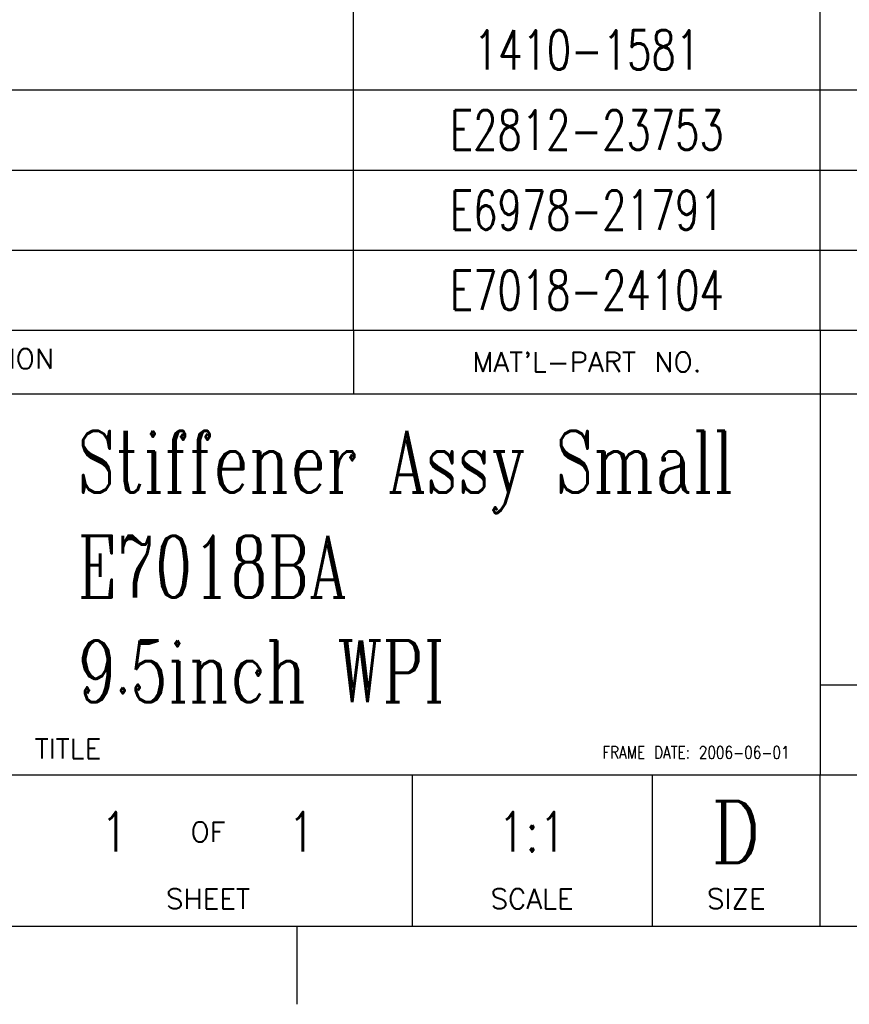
# Model space of a CAD drawing. Header units: inches. Extents: x 0 to 882, y 0 to 559.
# Tile 13 of 21: x 728 to 796, y 0 to 80. Entities that reach past the tile are written whole.
import ezdxf

# ---------------------------------------------------------------- set-up
doc = ezdxf.new("R2010")
doc.units = ezdxf.units.IN
doc.layers.add('1', color=7, linetype='Continuous')
doc.styles.add('CONVERTER_14', font='txt.shx', dxfattribs={"width": 1.035})
doc.styles.add('CONVERTER_15', font='txt.shx', dxfattribs={"width": 0.72})
doc.styles.add('CONVERTER_16', font='txt.shx', dxfattribs={"width": 0.81})
doc.styles.add('CONVERTER_18', font='complex.shx', dxfattribs={"width": 0.855})
doc.styles.add('CONVERTER_20', font='complex.shx', dxfattribs={"width": 0.7125})

# ---------------------------------------------------------------- blocks, each defined once
blk = doc.blocks.new('Docu_bom_sketch', base_point=(652.859, 49.544))
at = {"color": 4, "linetype": 'Continuous'}
for p, q in [((755.468, 74.203), (755.468, 80.703)), ((793.353, 74.203), (793.353, 80.703)), ((652.859, 74.203), (857.25, 74.203)), ((755.468, 67.703), (755.468, 74.203)), ((793.353, 67.703), (793.353, 74.203)), ((652.859, 67.703), (857.25, 67.703)), ((755.468, 61.203), (755.468, 67.703)), ((793.353, 61.203), (793.353, 67.703)), ((652.859, 61.203), (857.25, 61.203)), ((755.468, 54.703), (755.468, 61.203)), ((793.353, 54.703), (793.353, 61.203)), ((652.859, 54.703), (857.25, 54.703)), ((755.468, 54.703), (755.468, 49.544)), ((793.353, 54.703), (793.353, 49.544))]:
    blk.add_line(p, q, dxfattribs=at)
at = {"color": 3, "char_height": 3.2, "attachment_point": 2, "line_spacing_factor": 1.020408, "style": 'CONVERTER_15'}
for s, insert in [('1410-1581', (774.41, 79.053)), ('E2812-23753', (774.41, 72.553)), ('E6978-21791', (774.41, 66.053)), ('E7018-24104', (774.41, 59.553))]:
    blk.add_mtext(s, dxfattribs=dict(at, insert=insert))
at = {"color": 4, "char_height": 1.6, "attachment_point": 5, "line_spacing_factor": 1.12545, "style": 'CONVERTER_14'}
for s, insert in [('PART/MATERIAL-DESCRIPTION', (714.704, 52.123)), ("MAT'L-PART NO.", (774.41, 52.123))]:
    blk.add_mtext(s, dxfattribs=dict(at, insert=insert))
blk = doc.blocks.new('Drawing_Grid_Zones', base_point=(6.35, 6.35))
at = {"layer": '1', "color": 4, "linetype": 'Continuous'}
blk.add_line((750.8875, 0), (750.8875, 6.35), dxfattribs=at)
blk = doc.blocks.new('D_Size_Verigy_Frame', base_point=(6.35, 6.35))
at = {"color": 7, "linetype": 'Continuous'}
for p, q in [((652.859, 49.544), (857.25, 49.544)), ((793.353, 49.544), (793.353, 18.588)), ((793.353, 18.588), (727.091, 18.588)), ((793.353, 6.35), (793.353, 18.588)), ((857.25, 18.588), (793.353, 18.588))]:
    blk.add_line(p, q, dxfattribs=at)
at = {"color": 4, "linetype": 'Continuous'}
for p, q in [((857.25, 25.912), (793.353, 25.912)), ((760.222, 18.588), (760.222, 6.35))]:
    blk.add_line(p, q, dxfattribs=at)
at = {"layer": '1', "color": 4, "linetype": 'Continuous'}
blk.add_line((779.699, 18.588), (779.699, 6.35), dxfattribs=at)
at = {"layer": '1', "color": 7, "linetype": 'Continuous'}
blk.add_line((9.35, 6.35), (854.25, 6.35), dxfattribs=at)
at = {"layer": '1'}
blk.add_blockref('Drawing_Grid_Zones', (6.35, 6.35), dxfattribs=at)
at = {"color": 3, "line_spacing_factor": 1.020408}
for s, insert, char_height, attachment_point, style in [('Stiffener Assy Small\\PE7018BA\\P9.5inch WPI', (733.079, 35.527), 5, 4, 'CONVERTER_20'), ('1', (736.056, 13.994), 3.2, 5, 'CONVERTER_16'), ('1', (751.256, 13.994), 3.2, 5, 'CONVERTER_16'), ('1:1', (769.96, 13.994), 3.2, 5, 'CONVERTER_16')]:
    blk.add_mtext(s, dxfattribs=dict(at, insert=insert, char_height=char_height, attachment_point=attachment_point, style=style))
at = {"color": 4}
for s, insert, char_height, attachment_point, line_spacing_factor, style in [('TITLE', (729.591, 19.938), 1.6, 7, 1.12545, 'CONVERTER_14'), ('FRAME DATE: 2006-06-01', (790.853, 19.938), 1, 9, 1.020408, 'CONVERTER_16'), ('D', (786.526, 13.994), 5, 5, 1.020408, 'CONVERTER_18'), ('OF', (743.656, 13.994), 1.6, 5, 1.12545, 'CONVERTER_14'), ('SHEET', (743.656, 7.759), 1.6, 8, 1.12545, 'CONVERTER_14'), ('SCALE', (769.96, 7.759), 1.6, 8, 1.12545, 'CONVERTER_14'), ('SIZE', (786.526, 7.759), 1.6, 8, 1.12545, 'CONVERTER_14')]:
    blk.add_mtext(s, dxfattribs=dict(at, insert=insert, char_height=char_height, attachment_point=attachment_point, line_spacing_factor=line_spacing_factor, style=style))
blk = doc.blocks.new('1')
for name, p in [('D_Size_Verigy_Frame', (6.35, 6.35)), ('Docu_bom_sketch', (652.859375, 49.54375))]:
    blk.add_blockref(name, p)

msp = doc.modelspace()

# ---------------------------------------------------------------- block references
at = {"layer": '1'}
msp.add_blockref('1', (0, 0), dxfattribs=at)

doc.saveas('drawing.dxf')
